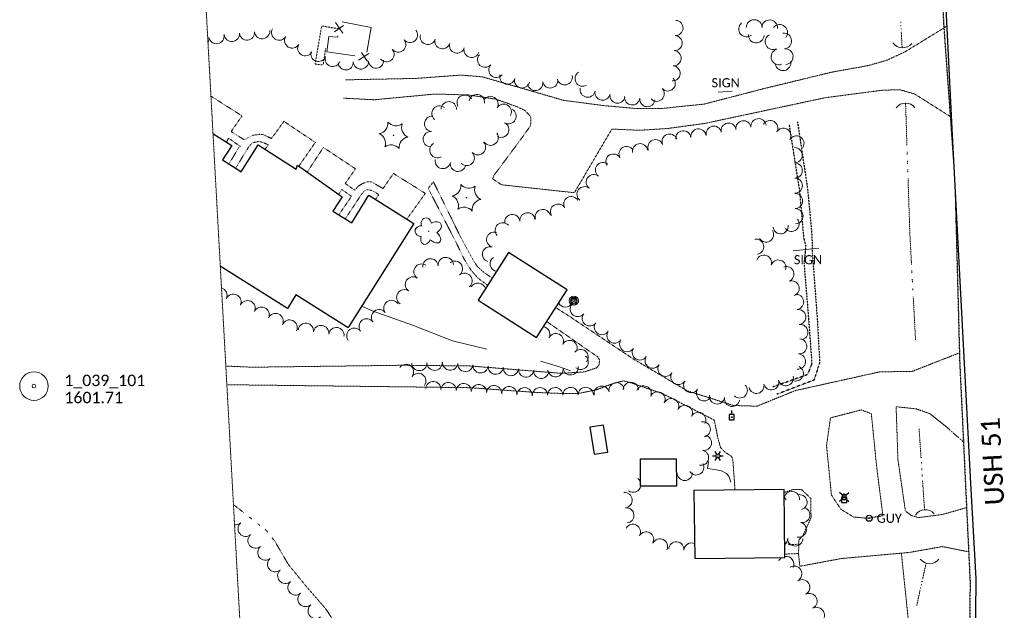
# Model space of a CAD drawing. Extents: x 386237 to 390135, y 96958 to 113752.
# Tile 92 of 116: x 387867 to 388385, y 108594 to 108905. Entities that reach past the tile are written whole.
import ezdxf
from ezdxf.enums import TextEntityAlignment as Align
from ezdxf.lldxf.tags import DXFTag

# ---------------------------------------------------------------- set-up
doc = ezdxf.new("R2010")
doc.units = 0
doc.header["$MEASUREMENT"] = 0
for name, pattern in [('Wisdot1', [0.0625, 0.03125, -0.03125]), ('Wisdot3', [0.1875, 0.125, -0.0625]), ('Wisdot5', [0.1, 0.05, -0.05]), ('Wisdot6', [0.375, 0.125, -0.0625, 0.03125, -0.0625, 0.03125, -0.0625])]:
    doc.linetypes.add(name, pattern=pattern)
for name, color, linetype, lineweight in [('E_BLD', 231, 'Continuous', 25), ('E_DRN', 41, 'Continuous', 18), ('E_DTM_SlopeBottom', 81, 'Wisdot1', 25), ('E_DTM_SlopeTop', 81, 'Wisdot1', 25), ('E_DWY', 51, 'Wisdot3', 18), ('E_LAND_Vegetation', 81, 'Continuous', 18), ('E_LTG', 21, 'Continuous', 25), ('E_MAP_Limits', 81, 'Wisdot3', 18), ('E_MAP_PassPoints', 41, 'Continuous', 18), ('E_MISCPROP', 31, 'Continuous', 18), ('E_MISCPROP_Railing', 31, 'Continuous', 18), ('E_PATH_Sidewalk', 51, 'Wisdot5', 18), ('E_RDWY', 21, 'Continuous', 25), ('E_RDWY_Gravel', 21, 'Wisdot3', 25), ('E_RDWY_Name', 21, 'Continuous', 18), ('E_SGN', 21, 'Continuous', 18), ('E_UTL_AG_Bold', 31, 'Continuous', 25), ('E_UTL_EGuyWire', 201, 'Continuous', 25), ('E_UTL_EPowerPole', 231, 'Eelec', 25), ('E_WTR', 131, 'Wisdot6', 18)]:
    doc.layers.add(name, color=color, linetype=linetype, lineweight=lineweight)
doc.styles.add('CalibriLight', font='calibril.ttf')
tags = doc.linetypes.add('Eelec', pattern='A,0.275,-0.05,["E",CalibriLight,S=0.07,R=0,X=-0.025,Y=-0.035],-0.05,0.875', length=1.25).pattern_tags.tags
tags[6] = DXFTag(74, 10)

# ---------------------------------------------------------------- blocks, each defined once
blk = doc.blocks.new('PP')
at = {"layer": 'E_MAP_PassPoints', "lineweight": 0}
for radius in [7.5, 0.96]:
    blk.add_circle((0, 0), radius, dxfattribs=at)
blk = doc.blocks.new('CULV')
at = {"color": 0, "linetype": 'ByBlock', "lineweight": -2, "transparency": 16777216}
blk.add_arc((0, 12.3), 12.3, 216.8699, 323.1301, dxfattribs=at)
blk = doc.blocks.new('GUY')
at = {"color": 0, "linetype": 'ByBlock', "lineweight": -2, "transparency": 16777216}
for radius in [4, 0.5]:
    blk.add_circle((0, 0), radius, dxfattribs=at)
at = {"color": 0, "linetype": 'ByBlock', "lineweight": -2, "transparency": 16777216, "style": 'CalibriLight'}
blk.add_text('GUY', height=12, dxfattribs=at).set_placement((10, 0), align=Align.MIDDLE_LEFT)
blk = doc.blocks.new('LPOL')
at = {"color": 0, "linetype": 'ByBlock', "lineweight": -2, "transparency": 16777216}
for p, q in [((-4, 0), (-1.5, 0)), ((-0.75, 1.3), (-2, 3.46)), ((0.75, 1.3), (2, 3.46)), ((1.5, 0), (4, 0)), ((-2, -3.46), (-0.75, -1.3)), ((2, -3.46), (0.75, -1.3))]:
    blk.add_line(p, q, dxfattribs=at)
for radius in [1.5, 1.5, 1.5, 0.125]:
    blk.add_circle((0, 0), radius, dxfattribs=at)
blk = doc.blocks.new('PED')
at = {"color": 0, "linetype": 'ByBlock', "lineweight": -2, "transparency": 16777216}
for p, q in [((-2.5, 2.5), (-5.3, 5.3)), ((2.5, 2.5), (5.3, 5.3)), ((-2.5, -2.5), (-5.3, -5.3)), ((2.5, -2.5), (5.3, -5.3))]:
    blk.add_line(p, q, dxfattribs=at)
at = {"color": 0, "linetype": 'ByBlock', "lineweight": -2, "transparency": 16777216, "flags": 128}
blk.add_lwpolyline([(-2.5, -2.5), (2.5, -2.5), (2.5, 2.5), (-2.5, 2.5)], close=True, dxfattribs=at)
blk = doc.blocks.new('CTRE')
at = {"color": 0, "linetype": 'ByBlock', "lineweight": -2, "transparency": 16777216}
blk.add_circle((0, 0), 0.223, dxfattribs=at)
for centre, start, end in [((-11.97, 8.96), 280.2067, 5.97162), ((1.81, 14.92), 220.21132, 305.97623), ((13.83, 5.89), 160.21133, 245.97624), ((-13.83, -5.9), 340.21132, 65.97623), ((-1.81, -14.93), 40.21133, 125.97624)]:
    blk.add_arc(centre, 7.87, start, end, dxfattribs=at)
at = {"color": 0, "linetype": 'ByBlock', "lineweight": -2, "transparency": 16777216, "extrusion": (0, 0, -1)}
blk.add_arc((-12.03, -9.04), 7.87, 354.07279, 79.74889, dxfattribs=at)
blk = doc.blocks.new('POLE')
at = {"color": 0, "linetype": 'ByBlock', "lineweight": -2, "transparency": 16777216}
for radius in [4.46, 3.35, 2.23, 1.12]:
    blk.add_circle((0, 0), radius, dxfattribs=at)
blk = doc.blocks.new('PPOL')
at = {"color": 0, "linetype": 'ByBlock', "lineweight": -2, "transparency": 16777216}
blk.add_line((-0.1, 4.5), (-0.1, 11.6), dxfattribs=at)
at = {"color": 0, "linetype": 'ByBlock', "lineweight": -2, "transparency": 16777216, "flags": 128}
blk.add_lwpolyline([(-4.6, -4.5), (4.4, -4.5), (4.4, 4.5), (-4.6, 4.5)], close=True, dxfattribs=at)
at = {"color": 0, "linetype": 'ByBlock', "lineweight": -2, "transparency": 16777216}
blk.add_circle((0, 0), 0.582, dxfattribs=at)
blk = doc.blocks.new('SIGN')
at = {"color": 0, "linetype": 'ByBlock', "lineweight": -2, "transparency": 16777216, "style": 'CalibriLight'}
blk.add_text('SIGN', height=12, dxfattribs=at).set_placement((0, 0), align=Align.MIDDLE_CENTER)
blk = doc.blocks.new('DTRE')
at = {"color": 0, "linetype": 'ByBlock', "lineweight": -2, "transparency": 16777216}
blk.add_circle((-0.18, 0), 0.183, dxfattribs=at)
for centre, major_axis, ratio in [((-1.87, 5.32), (1.36, -4.98), 0.782863), ((4.06, 2.74), (-5.27, -2.93), 0.691916), ((-5.87, 0.15), (4.93, -0.12), 0.832022), ((-2.49, -5.24), (1.8, 4.86), 0.716896), ((3.54, -3.71), (-5.01, 4.58), 0.560249)]:
    blk.add_ellipse(centre, major_axis=major_axis, ratio=ratio, start_param=1.570796, end_param=4.712389, dxfattribs=at)

msp = doc.modelspace()

# ---------------------------------------------------------------- linework, layer by layer
at = {"layer": 'E_BLD'}
for p, q in [((387968.71, 108845.31), (387978.62, 108839.05)), ((387978.62, 108839.05), (387973.79, 108831.39)), ((387983.58, 108825.22), (387992.44, 108839.26)), ((387992.44, 108839.26), (388012.47, 108826.62)), ((387973.79, 108831.39), (387982.89, 108825.65)), ((388012.47, 108826.62), (388013.08, 108828.6)), ((388013.08, 108828.6), (388036.65, 108811.99)), ((387982.89, 108825.65), (387983.58, 108825.22)), ((388036.65, 108811.99), (388031.63, 108804.52)), ((388041.7, 108798.31), (388050.63, 108812.79)), ((388050.63, 108812.79), (388074.28, 108797.87)), ((388031.63, 108804.52), (388041.7, 108798.31)), ((388074.28, 108797.87), (388040.1, 108743.72)), ((388124.05, 108782.73), (388107.99, 108757.71)), ((388154.8, 108763), (388124.05, 108782.73)), ((388007.8, 108753.31), (387972.55, 108775.55)), ((388012.26, 108760.37), (388007.8, 108753.31)), ((388039.69, 108743.06), (388012.26, 108760.37)), ((388138.74, 108737.97), (388154.8, 108763)), ((388107.99, 108757.71), (388138.74, 108737.97)), ((388040.1, 108743.72), (388039.69, 108743.06)), ((388173.99, 108691.91), (388166.79, 108690.78)), ((388176.2, 108677.74), (388173.99, 108691.91)), ((388166.79, 108690.78), (388169, 108676.62)), ((388169, 108676.62), (388176.2, 108677.74)), ((388193.32, 108659.83), (388193.27, 108674.23)), ((388193.27, 108674.23), (388212.16, 108674.19)), ((388212.16, 108674.19), (388212.21, 108659.78)), ((388212.21, 108659.78), (388193.32, 108659.83)), ((388268.88, 108658.08), (388221.45, 108657.59)), ((388221.45, 108657.59), (388221.82, 108621.78)), ((388269.25, 108622.27), (388268.88, 108658.08)), ((388221.82, 108621.78), (388269.25, 108622.27))]:
    msp.add_line(p, q, dxfattribs=at)
at = {"layer": 'E_DTM_SlopeBottom'}
msp.add_lwpolyline([(388275.85, 108851.4), (388281.12, 108816.21), (388283.39, 108792.13), (388283.64, 108782.26), (388286.2, 108748.17), (388287.49, 108724.81), (388284.54, 108715.6), (388264.98, 108708.12)], dxfattribs=at)
at = {"layer": 'E_DTM_SlopeTop'}
msp.add_lwpolyline([(388271.43, 108849.88), (388276.93, 108814.92), (388279.02, 108790.85), (388280.03, 108786.56), (388279.93, 108783.06), (388279.26, 108777.04), (388281.68, 108747.57), (388283.38, 108724.32), (388281.12, 108718.43), (388262.96, 108712.02)], dxfattribs=at)
at = {"layer": 'E_DWY', "flags": 128}
for points in [[(388038.27, 108873.52), (388075.53, 108874.28), (388099.12, 108876.03), (388110.21, 108875.1), (388135.86, 108867.71), (388152.85, 108862.75), (388174.05, 108859.98), (388190.53, 108858.47), (388203.63, 108858.36), (388226.87, 108860.78), (388258.29, 108868.94), (388294.07, 108877.61), (388313.26, 108881.08), (388322.84, 108883.82), (388332.72, 108888.47), (388354.27, 108901.74)], [(388356.64, 108853.89), (388337.47, 108866.05), (388329.83, 108868.27), (388320.87, 108868.12), (388290.39, 108864.12), (388227.16, 108850.6), (388207.39, 108847.91), (388192.74, 108846.98), (388178.29, 108847.63), (388158.61, 108814.16), (388120.38, 108818.31), (388115.73, 108821.36), (388116.26, 108823.16), (388130.7, 108842.55), (388135.51, 108849.35), (388135.8, 108851.59), (388135.65, 108854.17), (388132.68, 108857.36), (388128.39, 108859.41), (388117.36, 108863.36), (388102.99, 108865.58), (388085.41, 108866.06), (388053.45, 108863.04), (388037.32, 108863.88)], [(388254.47, 108701.86), (388242.26, 108702.22), (388217.84, 108709.97), (388189.68, 108726.61), (388156.84, 108748.54), (388148.84, 108753.71)], [(388144.1, 108746.32), (388159.3, 108735.82), (388166.44, 108730.79), (388170.85, 108727.85), (388171.89, 108725.96), (388171.49, 108723.38), (388170.17, 108722.01), (388163.94, 108719.89), (388151.86, 108719.12), (388104, 108723), (388068.18, 108723.38), (387989.51, 108722.36), (387975.45, 108722.95)], [(388360.94, 108729.91), (388336.19, 108720.19), (388318.96, 108719.89), (388274.69, 108710.06), (388254.58, 108701.87), (388254.47, 108701.86)], [(387975.99, 108713.14), (388082.03, 108711.87), (388103.75, 108711.58), (388139.05, 108709.05), (388152.94, 108708.51), (388160.55, 108708.53), (388170.26, 108710.49), (388178.26, 108713.54), (388184.39, 108715.21), (388188.66, 108714.05), (388205.1, 108708.4), (388232.09, 108694.54), (388234.05, 108684.95), (388235.36, 108680.16), (388237.76, 108677.63), (388241.04, 108675.56), (388241.85, 108674.12), (388243, 108657.81)], [(388317.48, 108669.61), (388314.64, 108697.88), (388309.34, 108699.91), (388293.19, 108695.71), (388291.09, 108681.24), (388293.66, 108655.2), (388298.72, 108647.57)], [(388363.05, 108683.04), (388353.48, 108691.5), (388345.53, 108697.85), (388338.33, 108700.41), (388327.67, 108701.57), (388328.6, 108673.94), (388332.54, 108646.7), (388335.6, 108644.4), (388339.43, 108643.24), (388352.16, 108644.91), (388364.69, 108648.49)], [(388298.72, 108647.57), (388305.39, 108643.54), (388312.68, 108642.88), (388320.72, 108644.25), (388317.48, 108669.61)], [(388268.9, 108656.46), (388273.43, 108658.01), (388277.9, 108658.09), (388282.8, 108653.36), (388282.97, 108643.4), (388281.68, 108640.35), (388278.88, 108634.15), (388276.57, 108631.42), (388276.41, 108624.01)], [(388365.48, 108625.33), (388351.89, 108628), (388334.59, 108624.91), (388298.94, 108621.72)], [(388330.42, 108624.53), (388333.84, 108591.72), (388343.48, 108480.63), (388347.39, 108390.71), (388349.01, 108348.87), (388352.3, 108275.17)], [(388298.94, 108621.72), (388277.08, 108617.64), (388276.41, 108624.01)]]:
    msp.add_lwpolyline(points, dxfattribs=at)
at = {"layer": 'E_LAND_Vegetation'}
for centre, radius, start, end in [((388211.71, 108900.81), 3.99, 267.0728, 87.0575), ((388253.09, 108901.02), 4.14, 0.1832, 180.1679), ((388261.19, 108900.89), 4.14, 355.7438, 175.7285), ((387986.57, 108898.41), 3.99, 185.065, 5.0497), ((387994.53, 108899.11), 3.99, 185.065, 5.0497), ((388003.47, 108898.32), 3.99, 149.1337, 329.1184), ((388072.2, 108897.12), 3.99, 219.4247, 39.4094), ((388249.11, 108900.26), 4.14, 129.4829, 309.4676), ((388266.46, 108898.46), 4.14, 320.6252, 140.6099), ((387962.67, 108895.1), 3.99, 328.5238, 10.3121), ((387970.53, 108896.53), 3.99, 190.3274, 10.3121), ((387978.62, 108897.7), 3.99, 185.065, 5.0497), ((388010.32, 108894.22), 3.99, 149.1337, 329.1184), ((388066.03, 108892.05), 3.99, 219.4247, 39.4094), ((388081.61, 108896.09), 3.99, 163.4209, 343.4055), ((388089.26, 108893.81), 3.99, 163.4209, 343.4055), ((388211.26, 108892.86), 3.99, 266.2614, 86.2461), ((388254.14, 108897.11), 4.14, 175.6826, 355.6673), ((388263, 108893.57), 4.14, 116.9022, 296.8869), ((388268.58, 108893.96), 4.14, 275.3986, 95.3833), ((388017.18, 108890.12), 3.99, 149.1337, 329.1184), ((388024.1, 108887.16), 3.99, 160.5652, 340.5498), ((388059.86, 108886.98), 3.99, 219.4247, 39.4094), ((388096.92, 108891.53), 3.99, 163.4209, 343.4055), ((388104.57, 108889.25), 3.99, 163.4209, 343.4055), ((388210.74, 108884.89), 3.99, 266.2614, 86.2461), ((388266.11, 108885.6), 4.14, 109.2558, 289.2405), ((388269.36, 108885.72), 4.14, 275.3986, 95.3833), ((388031.64, 108884.5), 3.99, 160.5652, 340.5498), ((388046.43, 108883.17), 3.99, 183.3704, 3.3551), ((388054.4, 108883.64), 3.99, 183.3704, 3.3551), ((388111.66, 108884.09), 3.99, 138.2311, 318.2157), ((388268.25, 108882.5), 4.14, 191.2996, 11.2843), ((388038.46, 108882.7), 3.99, 183.3704, 3.3551), ((388117.62, 108878.77), 3.99, 138.2311, 318.2157), ((388210.22, 108876.92), 3.99, 266.2614, 86.2461), ((388123.37, 108875.16), 3.99, 165.7446, 345.7293), ((388131.11, 108873.2), 3.99, 165.7446, 345.7293), ((388145.88, 108873.17), 3.99, 189.6135, 9.5982), ((388153.55, 108874.84), 3.99, 193.5241, 13.5088), ((388162.93, 108874.12), 3.99, 119.5513, 299.536), ((388207.66, 108871.63), 3.99, 222.9569, 42.9416), ((388138.01, 108871.83), 3.99, 189.6135, 9.5982), ((388165.58, 108868.35), 3.99, 168.7651, 348.7497), ((388173.41, 108866.79), 3.99, 168.7651, 348.7497), ((388201.81, 108866.18), 3.99, 222.9569, 42.9416), ((388100.96, 108861.49), 4.04, 29.2055, 209.1901), ((388107.3, 108861.81), 4.04, 351.7023, 171.687), ((388114.51, 108860.84), 4.04, 329.524, 149.5087), ((388181.24, 108865.24), 3.99, 168.7651, 348.7497), ((388188.99, 108864.28), 3.99, 173.5841, 353.5688), ((388196.93, 108863.38), 3.99, 173.5841, 353.5688), ((388087.73, 108855.81), 4.04, 50.9479, 230.9325), ((388092.62, 108858.06), 4.04, 358.5597, 178.5443), ((388121.47, 108856.73), 4.04, 329.524, 149.5087), ((388124, 108854.43), 4.04, 241.8898, 61.8744), ((388083.88, 108850.36), 4.04, 84.9549, 264.9396), ((388247.44, 108848.03), 4, 7.8561, 187.8408), ((388255.37, 108849.12), 4, 7.8561, 187.8408), ((388261.48, 108848.16), 4, 329.4735, 149.4582), ((388120.19, 108847.3), 4.04, 241.8898, 61.8744), ((388223.8, 108843.73), 4, 7.1919, 187.1766), ((388231.83, 108845.2), 4, 11.4772, 191.4619), ((388239.67, 108846.79), 4, 11.4772, 191.4619), ((388268.37, 108844.09), 4, 329.4735, 149.4582), ((388083.17, 108842.31), 4.04, 84.9549, 264.9396), ((388114.59, 108843.11), 4.04, 214.542, 34.5267), ((388201.21, 108838.07), 4, 21.6048, 201.5894), ((388208.65, 108841.02), 4, 21.6048, 201.5894), ((388215.86, 108842.73), 4, 7.1919, 187.1766), ((388275.27, 108840.03), 4, 329.4735, 149.4582), ((388086.62, 108836.53), 4.04, 120.5768, 300.5615), ((388107.91, 108838.04), 4.04, 223.3547, 43.3394), ((388186.03, 108834.5), 4, 29.8281, 209.8128), ((388193.06, 108835.96), 4, 9.0516, 189.0363), ((388274.34, 108833.86), 4, 270.2525, 90.2372), ((388089.49, 108830.85), 4.04, 169.4349, 349.4196), ((388102.03, 108832.49), 4.04, 223.3547, 43.3394), ((388179.09, 108830.52), 4, 29.8281, 209.8128), ((388097.44, 108829.36), 4.04, 169.4349, 349.4196), ((388173.66, 108826.06), 4, 52.658, 232.6427), ((388274.38, 108825.86), 4, 270.2525, 90.2372), ((388168.81, 108819.7), 4, 52.658, 232.6427), ((388274.41, 108817.86), 4, 270.2525, 90.2372), ((388163.95, 108813.34), 4, 52.658, 232.6427), ((388156.98, 108808.12), 4, 29.4597, 209.4444), ((388274.56, 108809.82), 4, 271.313, 91.2977), ((388150.01, 108804.19), 4, 29.4597, 209.4444), ((388274.74, 108801.82), 4, 271.313, 91.2977), ((388125.99, 108798.7), 4, 6.8271, 186.8118), ((388133.94, 108799.65), 4, 6.8271, 186.8118), ((388142, 108801.32), 4, 13.4594, 193.4441), ((388272.71, 108797.8), 4, 219.0251, 39.0097), ((388120.98, 108794.39), 4, 42.229, 222.2136), ((388266.96, 108796.5), 4, 187.4085, 7.3932), ((388116.48, 108789.46), 4, 73.7975, 253.7822), ((388259.27, 108792.17), 4, 211.0107, 30.9954), ((388114.25, 108781.77), 4, 73.7975, 253.7822), ((388254.09, 108785.74), 4, 280.6554, 100.64), ((388091.05, 108776.11), 4.06, 4.9454, 184.93), ((388118.28, 108776.74), 4, 122.6067, 261.2856), ((388258.21, 108777.34), 4, 341.3154, 161.3001), ((388078.28, 108772.59), 4.06, 56.3034, 236.2881), ((388082.97, 108775.41), 4.06, 4.9454, 184.93), ((388095.81, 108774.15), 4.06, 308.487, 128.4717), ((388265.79, 108774.78), 4, 341.3154, 161.3001), ((388269.99, 108771.31), 4, 290.456, 110.4407), ((388073.78, 108765.84), 4.06, 56.3034, 236.2881), ((388100.85, 108767.8), 4.06, 308.487, 128.4717), ((388107.93, 108762.57), 4.06, 16.0313, 150.5797), ((388272.78, 108763.81), 4, 290.456, 110.4407), ((387972.07, 108760.1), 4.06, 335.3831, 73.9874), ((387979.44, 108756.72), 4.06, 335.3831, 155.3678), ((388069.27, 108759.09), 4.06, 56.3034, 236.2881), ((388275.11, 108756.66), 4, 278.0384, 98.0231), ((387986.82, 108753.34), 4.06, 335.3831, 155.3678), ((387994.2, 108749.96), 4.06, 335.3831, 155.3678), ((388062.5, 108753.5), 4.06, 36.7902, 216.7749), ((388153.84, 108758.01), 4, 209.1557, 329.2046), ((388160.38, 108752.96), 4, 142.1293, 322.114), ((388001.57, 108746.57), 4.06, 335.3831, 155.3678), ((388056, 108748.64), 4.06, 36.7902, 216.7749), ((388166.7, 108748.05), 4, 142.1293, 322.114), ((388276.23, 108748.73), 4, 278.0384, 98.0231), ((388008.95, 108743.19), 4.06, 335.3831, 155.3678), ((388017.44, 108741.45), 4.06, 352.0586, 172.0433), ((388025.48, 108740.33), 4.06, 352.0586, 172.0433), ((388049.5, 108743.78), 4.06, 36.7902, 216.7749), ((388141.73, 108739.66), 4, 333.46, 81.0464), ((388173.08, 108743.47), 4, 145.9676, 325.9523), ((388277.35, 108740.81), 4, 278.0384, 98.0231), ((388033.52, 108739.2), 4.06, 352.0586, 172.0433), ((388043.01, 108738.92), 4.06, 36.7902, 216.7749), ((388148.9, 108736.08), 4, 333.46, 153.4447), ((388179.71, 108738.99), 4, 145.9676, 325.9523), ((388156.06, 108732.5), 4, 333.46, 153.4447), ((388186.34, 108734.51), 4, 145.9676, 325.9523), ((388276.77, 108733.31), 4, 265.1029, 85.0875), ((388161.85, 108727.73), 4, 319.9594, 139.9441), ((388161.95, 108725.16), 4, 229.9141, 49.8988), ((388192.96, 108730.11), 4, 147.5917, 327.5763), ((388199.72, 108725.82), 4, 147.5917, 327.5763), ((388276.09, 108725.34), 4, 265.1029, 85.0875), ((388070.15, 108719.9), 4, 323.799, 143.7837), ((388077.13, 108724.54), 4, 180.9981, 0.9827), ((388085.13, 108724.68), 4, 180.9981, 0.9827), ((388093.36, 108724.74), 4, 174.9009, 354.8856), ((388101.33, 108724.03), 4, 174.9009, 354.8856), ((388109.31, 108723.31), 4, 174.9009, 354.8856), ((388117.28, 108722.6), 4, 174.9009, 354.8856), ((388156.64, 108722.28), 4, 187.2152, 7.1999), ((388206.47, 108721.53), 4, 147.5917, 327.5763), ((388076.61, 108715.17), 4, 323.799, 143.7837), ((388125.26, 108721.89), 4, 174.9009, 354.8856), ((388133.23, 108721.18), 4, 174.9009, 354.8856), ((388141.2, 108720.46), 4, 174.9009, 354.8856), ((388148.7, 108721.28), 4, 187.2152, 7.1999), ((388213.23, 108717.24), 4, 147.5917, 327.5763), ((388269.67, 108716.61), 4, 196.0985, 16.0832), ((388274.97, 108719.08), 4, 243.7228, 63.7075), ((388084.46, 108710.84), 4, 356.1826, 176.1673), ((388092.45, 108710.3), 4, 356.1826, 176.1673), ((388100.44, 108709.77), 4, 356.1826, 176.1673), ((388108.43, 108709.24), 4, 356.1826, 176.1673), ((388116.41, 108708.7), 4, 356.1826, 176.1673), ((388172.96, 108708.46), 4, 12.7237, 192.7084), ((388180.77, 108710.23), 4, 12.7237, 192.7084), ((388188.26, 108710.47), 4, 359.5957, 179.5804), ((388195.03, 108708.55), 4, 336.888, 156.8726), ((388219.98, 108712.95), 4, 147.5917, 327.5763), ((388245.52, 108710.1), 4, 225.3677, 45.3524), ((388254.28, 108712.56), 4, 193.6508, 13.6354), ((388262.06, 108714.45), 4, 193.6508, 13.6354), ((388124.4, 108708.17), 4, 356.1826, 176.1673), ((388132.39, 108707.63), 4, 356.1826, 176.1673), ((388140.55, 108707.61), 4, 0.4708, 180.4555), ((388148.56, 108707.68), 4, 0.4708, 180.4555), ((388156.56, 108707.74), 4, 0.4708, 180.4555), ((388164.57, 108707.81), 4, 0.4708, 180.4555), ((388202.28, 108705.43), 4, 333.707, 153.6917), ((388226.74, 108708.66), 4, 147.5917, 327.5763), ((388233.57, 108706.97), 4, 171.0408, 351.0255), ((388209.46, 108701.88), 4, 333.707, 153.6917), ((388216.64, 108698.33), 4, 333.707, 153.6917), ((388241.47, 108705.72), 4, 171.0408, 351.0255), ((388223.63, 108694.64), 4, 331.048, 151.0327), ((388226.1, 108689.69), 4, 280.6573, 100.642), ((388226.69, 108682.62), 4, 258.8773, 78.862), ((388225.14, 108674.76), 4, 258.8773, 78.862), ((388222.62, 108669.65), 4, 211.3589, 31.3435), ((388208.59, 108666.75), 4, 334.2333, 0.0584), ((388216.59, 108666.76), 4, 180.0737, 0.0584), ((388189.52, 108660.56), 4.03, 19.675, 52.2335), ((388185.01, 108652.43), 4.03, 276.4202, 96.4048), ((388189.52, 108660.56), 4.03, 232.2488, 349.5532), ((388272.85, 108653.09), 3.99, 353.8779, 170.2945), ((388265.98, 108651.3), 3.99, 17.5332, 42.5213), ((388276.92, 108651.33), 3.99, 285.3657, 105.3504), ((388185.91, 108644.42), 4.03, 276.4202, 96.4048), ((388278.36, 108644.66), 3.99, 256.723, 76.7077), ((387980.3, 108643.45), 4.05, 266.43, 313.5574), ((387985.9, 108637.4), 4.05, 129.6585, 309.6432), ((388276.52, 108636.9), 3.99, 256.723, 76.7077), ((388189.28, 108635.76), 4.03, 330.1312, 150.1159), ((388196.26, 108631.75), 4.03, 330.1312, 150.1159), ((387991.08, 108631.16), 4.05, 129.6585, 309.6432), ((388203.58, 108628.08), 4.03, 334.1127, 154.0974), ((388212.17, 108626.47), 4.03, 355.9659, 175.9506), ((388220.2, 108625.9), 4.03, 67.4747, 175.9506), ((388266.69, 108632.19), 3.99, 308.7156, 0.4818), ((388274.66, 108632.25), 3.99, 180.4972, 0.4818), ((387996.25, 108624.92), 4.05, 129.6585, 309.6432), ((388001.38, 108618.73), 4.05, 131.1958, 311.1805), ((388269.79, 108618.75), 4.14, 122.4585, 156.1408), ((388269.79, 108618.75), 4.14, 336.1561, 97.5563), ((388006.72, 108612.63), 4.05, 131.1958, 311.1805), ((388274.01, 108613.65), 4.14, 300.335, 120.3197), ((388012.05, 108606.54), 4.05, 131.1958, 311.1805), ((388278.19, 108606.49), 4.14, 300.335, 120.3197), ((388017.39, 108600.44), 4.05, 131.1958, 311.1805), ((388282.03, 108599.27), 4.14, 297.4759, 117.4606), ((388022.68, 108594.19), 4.05, 128.8746, 308.8592), ((388285.85, 108591.92), 4.14, 297.4759, 117.4606)]:
    msp.add_arc(centre, radius, start, end, dxfattribs=at)
at = {"layer": 'E_MAP_Limits', "lineweight": 0, "flags": 128}
msp.add_lwpolyline([(387954.07, 109110.9), (387991.44, 108432.72)], dxfattribs=at)
at = {"layer": 'E_MISCPROP_Railing'}
for p, q in [((388032.55, 108898.78), (388037.34, 108902.04)), ((388036.92, 108898), (388033.15, 108903.61)), ((388050.66, 108887.43), (388045.2, 108883.9)), ((388049.83, 108883.23), (388046.77, 108887.9))]:
    msp.add_line(p, q, dxfattribs=at)
at = {"layer": 'E_MISCPROP_Railing', "flags": 128}
for points in [[(388036.64, 108904.06), (388051.86, 108901.05)], [(388051.86, 108901.05), (388049.55, 108888.12)], [(388028.47, 108888.31), (388029.52, 108896.39), (388034.27, 108896), (388034.36, 108896.72)], [(388043.25, 108886.18), (388028.47, 108888.31)], [(388046.92, 108754.51), (388052.31, 108751.95), (388074.1, 108744.22), (388094.55, 108736.23), (388112.65, 108731.84)], [(388140.85, 108725.5), (388150.87, 108722.6), (388156.5, 108720.4)], [(388240.75, 108661.85), (388239.74, 108664.97), (388238.54, 108666.51), (388235.94, 108667.87), (388233.25, 108668.32), (388228.48, 108669.08), (388229.14, 108672.79)]]:
    msp.add_lwpolyline(points, dxfattribs=at)
at = {"layer": 'E_PATH_Sidewalk', "flags": 128}
for points in [[(388034.45, 108900.43), (388025.8, 108901.85), (388022.35, 108881.75), (388026.61, 108881.38), (388027.91, 108890.02)], [(387967.63, 108864.85), (387967.68, 108864.91), (387983.98, 108854.56), (387978.19, 108846.29), (387985.2, 108841.94), (387987.75, 108843.44), (387989.64, 108844.36), (387993.32, 108844.88), (387995, 108844.79), (387999.41, 108842.63), (388005.97, 108851.7), (388022.5, 108840.57), (388013.79, 108828.1)], [(387977.11, 108829.3), (387982.58, 108838.42), (387983.14, 108838.43), (387976.91, 108842.8), (387975.79, 108840.84)], [(387996.09, 108836.96), (387997.78, 108839.36), (387994.51, 108840.75), (387992.49, 108841.06), (387990.49, 108840.69), (387989.15, 108840.22), (387987.18, 108837.83), (387980.63, 108827.08)], [(388018.2, 108824.99), (388026.69, 108837.95), (388043.56, 108826.72), (388038.21, 108819.01), (388043.08, 108815.52), (388045.17, 108817.68), (388047.05, 108818.83), (388048.83, 108819.53), (388049.94, 108819.89), (388052.07, 108819.81), (388058.06, 108816.34), (388063.52, 108824.26), (388080.27, 108813.81), (388070.56, 108800.21)], [(388034.83, 108802.54), (388041.46, 108812.24), (388036.36, 108815.85), (388034.73, 108813.34)], [(388115.42, 108769.29), (388110.99, 108772.25), (388107.69, 108775.22), (388105.62, 108778.32), (388099.26, 108789.96), (388084.53, 108819.93), (388081.79, 108816.41), (388096.5, 108787.9), (388100.33, 108779.91), (388102.64, 108775.92), (388104.48, 108773.15), (388108.02, 108769.18), (388112.98, 108765.47)], [(388054.02, 108810.65), (388055.77, 108813.05), (388053.5, 108814.69), (388051.93, 108815.33), (388050.58, 108815.65), (388050.13, 108815.64), (388049.12, 108815.62), (388048.01, 108814.93), (388046.37, 108812.77), (388038.27, 108800.43)], [(388276.52, 108629.29), (388271.24, 108628.87), (388271.11, 108630.1), (388269.17, 108629.99)], [(388276.42, 108624.36), (388269.23, 108624.03)]]:
    msp.add_lwpolyline(points, dxfattribs=at)
at = {"layer": 'E_RDWY', "flags": 128}
for points in [[(388346.65, 109045.67), (388352.05, 108946.57), (388356.95, 108847.71), (388361.81, 108754.34), (388366.78, 108661.24)], [(388366.78, 108661.24), (388369.6, 108611.2), (388368.93, 108537.04), (388369.28, 108487.57), (388369.86, 108434.58), (388370.59, 108376.34), (388371.38, 108320.78), (388372.15, 108266.62)]]:
    msp.add_lwpolyline(points, dxfattribs=at)
at = {"layer": 'E_RDWY_Gravel', "flags": 128}
for points in [[(388345.37, 109046.7), (388350.31, 108950.28), (388352.66, 108902.31), (388357.9, 108829.48)], [(388358.72, 108813.77), (388361.07, 108724.93), (388366.54, 108609.29), (388365.58, 108516.03), (388363.54, 108472.01), (388365.09, 108376.34), (388366.15, 108269.35)]]:
    msp.add_lwpolyline(points, dxfattribs=at)
at = {"layer": 'E_SGN'}
for p, q in [((388234.1, 108867.12), (388241.48, 108867.52)), ((388273.59, 108783.52), (388287.11, 108784.93))]:
    msp.add_line(p, q, dxfattribs=at)
at = {"layer": 'E_WTR', "flags": 128}
for points in [[(388330.08, 108904.02), (388330.11, 108903.43)], [(388330.18, 108902.26), (388330.21, 108901.67)], [(388330.27, 108900.5), (388330.31, 108899.91)], [(388330.37, 108898.74), (388330.84, 108890.23)], [(388332.63, 108861.32), (388333.37, 108838.74)], [(388333.47, 108835.63), (388333.52, 108834.07)], [(388333.63, 108830.95), (388333.68, 108829.4)], [(388333.78, 108826.28), (388333.83, 108824.72)], [(388333.93, 108821.61), (388334.67, 108799.03)], [(388334.67, 108799.03), (388334.88, 108792.64), (388335.75, 108776.46)], [(388335.91, 108773.35), (388336, 108771.79)], [(388336.16, 108768.68), (388336.25, 108767.12)], [(388336.41, 108764.01), (388336.49, 108762.46)], [(388336.66, 108759.34), (388337.86, 108736.78)], [(388339.74, 108689.97), (388340.77, 108674.53)], [(388340.92, 108672.4), (388340.99, 108671.34)], [(388341.13, 108669.21), (388341.2, 108668.14)], [(388341.35, 108666.01), (388341.42, 108664.95)], [(388341.56, 108662.82), (388342.6, 108647.38)], [(387984.78, 108645.95), (387979.46, 108650.1)], [(387989.04, 108642.57), (387987.62, 108643.71)], [(387993.29, 108639.19), (387991.88, 108640.32)], [(387997.4, 108635.65), (387996.82, 108636.38), (387996.13, 108636.93)], [(388014.39, 108611.13), (388008.28, 108618.64), (388001.11, 108630.94), (387999.64, 108632.8)], [(388343.32, 108618.85), (388341.57, 108610.9)], [(388030.95, 108590.75), (388027.8, 108595.42), (388017.6, 108607.2), (388014.39, 108611.13)], [(388341.33, 108609.81), (388341.21, 108609.26)], [(388340.24, 108604.88), (388338.49, 108596.94)], [(388340.6, 108606.52), (388340.48, 108605.97)], [(388340.97, 108608.16), (388340.84, 108607.62)]]:
    msp.add_lwpolyline(points, dxfattribs=at)

# ---------------------------------------------------------------- block references
at = {"layer": 'E_DRN', "xscale": 0.5, "yscale": 0.5, "zscale": 0.5}
for p, rotation in [((388330.84, 108890.36), 357.6664821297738), ((388332.63, 108861.32), 180), ((388342.6, 108647.38), 183.8492216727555)]:
    msp.add_blockref('CULV', p, dxfattribs=dict(at, rotation=rotation))
msp.add_blockref('CULV', (388345.27, 108619), dxfattribs=at)
at = {"layer": 'E_LAND_Vegetation'}
for name, p, xscale, yscale, zscale in [('CTRE', (388063.59, 108844.33), 0.7108526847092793, 0.7108526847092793, 0.7108526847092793), ('CTRE', (388101.93, 108811.53), 0.7108526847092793, 0.7108526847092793, 0.7108526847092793), ('DTRE', (388082.19, 108793.85), 0.6769248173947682, 0.6769248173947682, 0.6769248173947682)]:
    msp.add_blockref(name, p, dxfattribs=dict(at, xscale=xscale, yscale=yscale, zscale=zscale))
at = {"layer": 'E_LTG', "xscale": 0.692840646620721, "yscale": 0.692840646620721, "zscale": 0.692840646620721}
msp.add_blockref('LPOL', (388234.02, 108675.67), dxfattribs=at)
at = {"layer": 'E_MAP_PassPoints', "lineweight": 0}
msp.add_blockref('PP', (387874.63, 108712.42), dxfattribs=at)
at = {"layer": 'E_MISCPROP', "xscale": 0.5377037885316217, "yscale": 0.5377037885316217, "zscale": 0.5377037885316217}
msp.add_blockref('POLE', (388158.32, 108757.31), dxfattribs=at)
at = {"layer": 'E_SGN', "xscale": 0.3999999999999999, "yscale": 0.3999999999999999, "zscale": 0.3999999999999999}
for p in [(388238.11, 108872), (388281.37, 108778.91)]:
    msp.add_blockref('SIGN', p, dxfattribs=at)
at = {"layer": 'E_UTL_AG_Bold', "xscale": 0.4503659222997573, "yscale": 0.4503659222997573, "zscale": 0.4503659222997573}
msp.add_blockref('PED', (388300.37, 108654.02), dxfattribs=at)
at = {"layer": 'E_UTL_EGuyWire', "xscale": 0.3999999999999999, "yscale": 0.3999999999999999, "zscale": 0.3999999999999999}
msp.add_blockref('GUY', (388313.5, 108642.9), dxfattribs=at)
at = {"layer": 'E_UTL_EPowerPole', "xscale": 0.2981736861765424, "yscale": 0.2981736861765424, "zscale": 0.2981736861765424}
for p in [(388241.33, 108696.09), (388300.39, 108652.55)]:
    msp.add_blockref('PPOL', p, dxfattribs=at)

# ---------------------------------------------------------------- texts
at = {"layer": 'E_MAP_PassPoints', "lineweight": 0, "style": 'CalibriLight'}
for s, p in [('1_039_101', (387890.63, 108712.42)), ('1601.71', (387890.63, 108703.42))]:
    msp.add_text(s, height=6, dxfattribs=at).set_placement(p)
at = {"layer": 'E_RDWY_Name', "style": 'CalibriLight'}
msp.add_text('USH 51', height=10, rotation=93.0689, dxfattribs=at).set_placement((388384.49, 108650.02))

doc.saveas('drawing.dxf')
